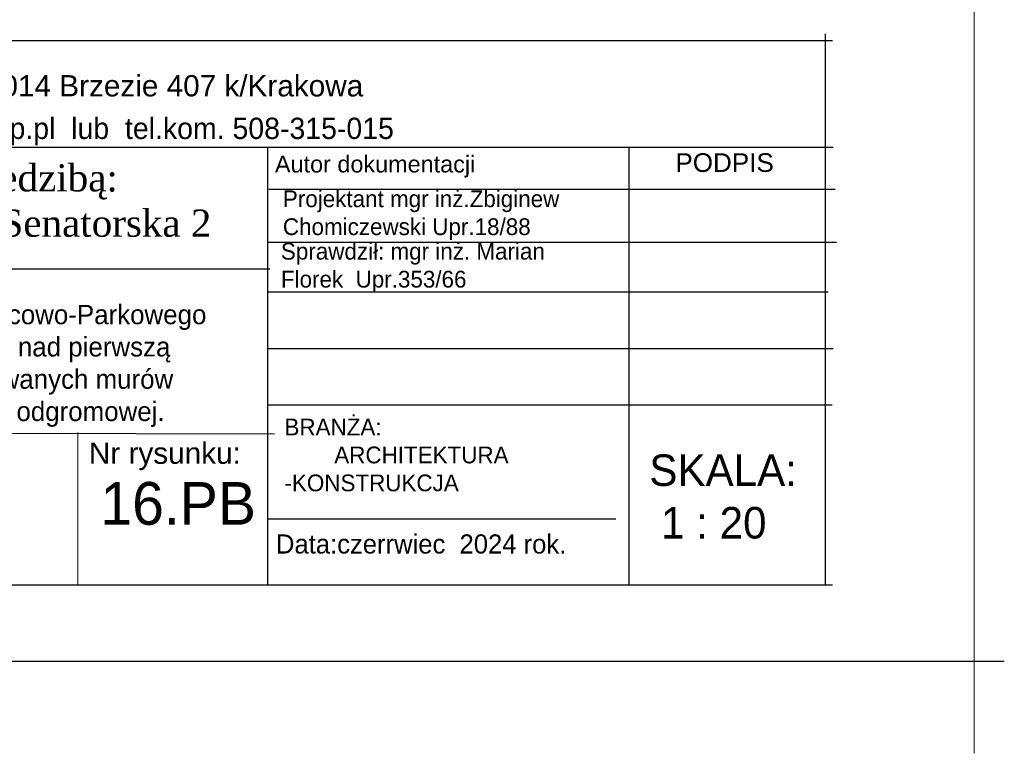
# Model space of a CAD drawing. Header units: millimetres. Extents: x 5545 to 136433, y -146986 to -36607.
# Tile 78 of 159: x 47704 to 48213, y -56771 to -56393. Entities that reach past the tile are written whole.
import ezdxf

# ---------------------------------------------------------------- set-up
doc = ezdxf.new("R2010")
doc.units = ezdxf.units.MM
doc.header["$LTSCALE"] = 8
doc.linetypes.add('2', pattern=[0.25, 0.15, -0.1])
doc.layers.add('Arc_opisy', color=18, linetype='Continuous')
doc.layers.add('WYMIARY', color=9, linetype='Continuous')
doc.layers.add('cienk.', color=161, linetype='Continuous', lineweight=15)

# ---------------------------------------------------------------- blocks, each defined once
blk = doc.blocks.new('G$C8791D743')
at = {"layer": 'WYMIARY', "color": 250, "insert": (0, 63.51), "char_height": 10, "width": 667.873, "attachment_point": 1}
blk.add_mtext('Przebudowa oficyny północnej wchodzącej w skład Zespołu Pałacowo-Parkowego\\P w Szczekocinach polegająca na wymianie  stropów drewnianych nad pierwszą \\Pi drugą kondygnacją , części  więźby dachowej, remont zdestruowanych murów \\Pi elewacji. Odprowadzenie wód deszczowych,  przeniesienie inst. odgromowej.', dxfattribs=at)
blk = doc.blocks.new('G$CFE15A647')
at = {"layer": 'Arc_opisy', "linetype": '2', "lineweight": 25, "ltscale": 0.1}
blk.add_blockref('G$C8791D743', (0, 0), dxfattribs=at)

msp = doc.modelspace()

# ---------------------------------------------------------------- linework, layer by layer
at = {"color": 250, "lineweight": 25, "ltscale": 50}
for p, q in [((47832.662, -56507.431), (48126.377, -56507.431)), ((47832.662, -56533.092), (48121.963, -56533.092))]:
    msp.add_line(p, q, dxfattribs=at)
at = {"layer": 'Arc_opisy', "color": 170, "lineweight": 20, "ltscale": 0.5}
msp.add_line((48197.44, -54693.172), (48197.44, -56771.362), dxfattribs=at)
at = {"layer": 'Arc_opisy', "color": 250, "lineweight": 20, "ltscale": 0.5}
msp.add_line((47734.356, -56605.805), (47734.356, -56684.2), dxfattribs=at)
at = {"layer": 'Arc_opisy', "color": 170, "lineweight": 25, "ltscale": 0.1}
msp.add_line((48212.981, -56723.9), (45212.357, -56723.9), dxfattribs=at)
at = {"layer": 'WYMIARY', "color": 250}
for p, q in [((48120.398, -56399.81), (48120.398, -56684.248)), ((48124.256, -56403.455), (47309.416, -56403.455)), ((47308.478, -56458.402), (48124.545, -56458.402)), ((47832.341, -56458.402), (47832.341, -56684.248)), ((48019.009, -56458.402), (48019.009, -56684.248)), ((47832.341, -56481.025), (47832.341, -56684.248)), ((47833.043, -56480.006), (48125.68, -56480.166)), ((47309.467, -56521.247), (47833.651, -56521.247)), ((47832.662, -56562.411), (48124.545, -56562.411)), ((47832.121, -56591.524), (48124.004, -56591.524)), ((47310.679, -56604.889), (47835.998, -56606.446)), ((47832.662, -56650.331), (48012.32, -56650.331)), ((48124.256, -56684.567), (47309.416, -56684.567))]:
    msp.add_line(p, q, dxfattribs=at)

# ---------------------------------------------------------------- block references
at = {"layer": 'Arc_opisy', "linetype": '2', "lineweight": 25, "ltscale": 0.1}
msp.add_blockref('G$CFE15A647', (47313.938, -56603.316), dxfattribs=at)

# ---------------------------------------------------------------- texts
at = {"layer": 'cienk.', "color": 250, "attachment_point": 1}
for s, insert, char_height, width in [('{\\fArial|b0|i0|c238|p34;PODPIS}', (48043.064, -56461.544), 9.635, 161.44248), ('SKALA:  \\P 1 : 20', (48029.618, -56617.038), 16.2832, 272.83779)]:
    msp.add_mtext(s, dxfattribs=dict(at, insert=insert, char_height=char_height, width=width))
at = {"layer": 'WYMIARY', "color": 250, "lineweight": 5}
msp.add_text('16.PB', height=22.0685, dxfattribs=at).set_placement((47746.024, -56653.369))
at = {"layer": 'WYMIARY', "color": 250, "insert": (47455.487, -56415.705), "char_height": 10.99113, "attachment_point": 1}
msp.add_mtext('F.D.U.B {\\fArial|b1|i0|c238|p34;\\H1.5x;"EuroProjekt"\\fArial|b0|i0|c238|p34;\\H0.6667x;, 32-014 Brzezie 407 k/Krakowa    \\P}                    e-mail: europrojektsc@wp.pl  lub  tel.kom. 508-315-015', dxfattribs=at)
at = {"layer": 'WYMIARY', "color": 250, "attachment_point": 1}
for s, insert, char_height, width in [('{\\fArial|b0|i0|c238|p34;\\C5;Autor dokumentacji\\C250;       \\P}', (47836.21, -56462.804), 8.65551, 145.03034), ('{\\fTimes New Roman|b0|i0|c238|p18;\\H2.132764x;Gmina Szczekociny  z siedzibą:\\P 42-445 Szczekociny, ul.Senatorska 2\\H1.111111x;\\P\\fTimes New Roman|b1|i0|c238|p18;\\H0.382118x;\\C1;\\P\\H0.8125x;\\C250;\\P}.', (47484.196, -56467.203), 6.58301, 369.19993), ('Projektant mgr inż.Zbiginew Chomiczewski Upr.18/88', (47840.31, -56480.716), 8.65551, 184.10143), ('Sprawdził: mgr inż. Marian\\PFlorek  Upr.353/66', (47839.298, -56507.806), 8.65551, 184.10143), ('BRANŻA:   \\P        ARCHITEKTURA -KONSTRUKCJA              ', (47841.131, -56598.557), 8.65551, 145.03034), ('{\\fArial|b0|i0|c238|p34;Nr rysunku:}', (47740.106, -56610.9), 10.99113, 122.08586), ('Data:czerrwiec  2024 rok.', (47836.743, -56658.333), 9.89202, 184.10143)]:
    msp.add_mtext(s, dxfattribs=dict(at, insert=insert, char_height=char_height, width=width))

doc.saveas('drawing.dxf')
